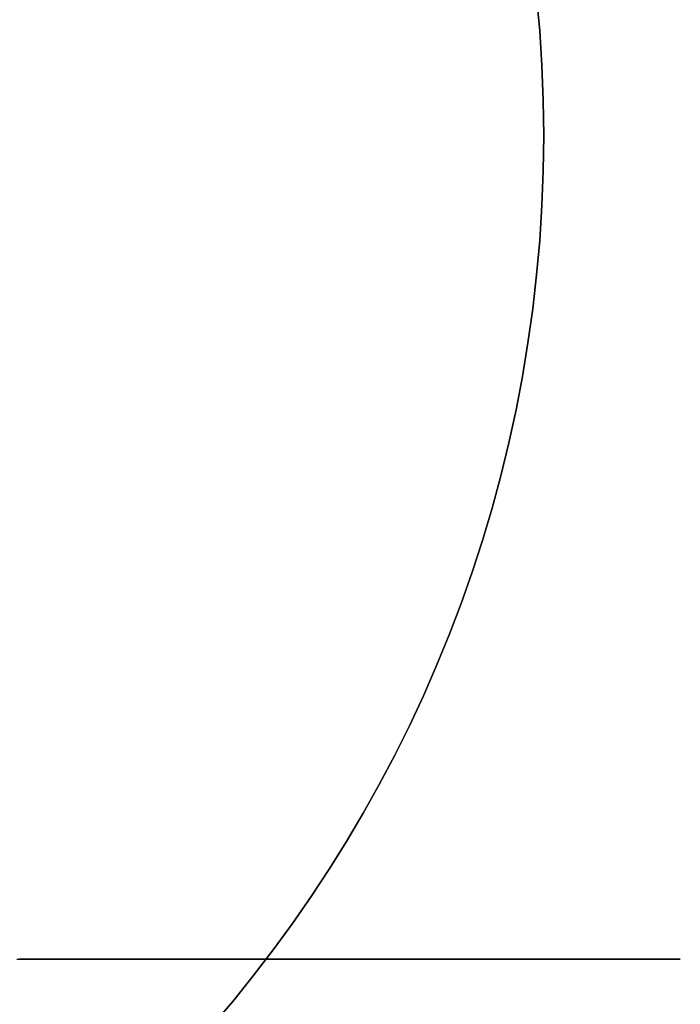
# Model space of a CAD drawing. Extents: x -4.4 to 4.4, y -6.1 to 5.8.
# Tile 17 of 157: x 4.075 to 4.1696, y -4.3195 to -4.1784. Entities that reach past the tile are written whole.
import ezdxf

# ---------------------------------------------------------------- set-up
doc = ezdxf.new("R2010")
doc.units = 0
doc.layers.get('0').update_dxf_attribs({"linetype": 'CONTINUOUS'})

# ---------------------------------------------------------------- blocks, each defined once
blk = doc.blocks.new('*U1')
blk.add_polyline3d([(4.07456, -4.313, 5.0025), (4.07514, -4.313, 5.00285), (4.07571, -4.313, 5.0032), (4.07628, -4.313, 5.00356), (4.07684, -4.313, 5.00391), (4.0774, -4.313, 5.00426), (4.07796, -4.313, 5.00461), (4.07851, -4.313, 5.00496), (4.07906, -4.313, 5.00532), (4.0796, -4.313, 5.00567), (4.08014, -4.313, 5.00602), (4.08067, -4.313, 5.00638), (4.08121, -4.313, 5.00673), (4.08175, -4.313, 5.00709), (4.08229, -4.313, 5.00746), (4.08283, -4.313, 5.00783), (4.08337, -4.313, 5.0082), (4.08392, -4.313, 5.00857), (4.08446, -4.313, 5.00895), (4.085, -4.313, 5.00932), (4.08554, -4.313, 5.00971), (4.08609, -4.313, 5.01009), (4.08663, -4.313, 5.01048), (4.08717, -4.313, 5.01087), (4.08772, -4.313, 5.01126), (4.08826, -4.313, 5.01166), (4.0888, -4.313, 5.01205), (4.08935, -4.313, 5.01246), (4.08989, -4.313, 5.01286), (4.09043, -4.313, 5.01327), (4.09098, -4.313, 5.01368), (4.09152, -4.313, 5.01409), (4.09206, -4.313, 5.0145), (4.0926, -4.313, 5.01492), (4.09315, -4.313, 5.01534), (4.09369, -4.313, 5.01576), (4.09423, -4.313, 5.01618), (4.09477, -4.313, 5.01661), (4.09531, -4.313, 5.01704), (4.09585, -4.313, 5.01747), (4.09639, -4.313, 5.01791), (4.09693, -4.313, 5.01834), (4.09746, -4.313, 5.01878), (4.098, -4.313, 5.01922), (4.09853, -4.313, 5.01967), (4.09907, -4.313, 5.02011), (4.0996, -4.313, 5.02056), (4.10014, -4.313, 5.02101), (4.10067, -4.313, 5.02146), (4.1012, -4.313, 5.02192), (4.10173, -4.313, 5.02237), (4.10225, -4.313, 5.02283), (4.10278, -4.313, 5.02329), (4.10331, -4.313, 5.02376), (4.10383, -4.313, 5.02422), (4.10435, -4.313, 5.02469), (4.10487, -4.313, 5.02516), (4.10539, -4.313, 5.02563), (4.10591, -4.313, 5.02611), (4.10643, -4.313, 5.02658), (4.10694, -4.313, 5.02706), (4.10745, -4.313, 5.02754), (4.10797, -4.313, 5.02802), (4.10847, -4.313, 5.0285), (4.10898, -4.313, 5.02899), (4.10949, -4.313, 5.02947), (4.10999, -4.313, 5.02996), (4.11049, -4.313, 5.03045), (4.11099, -4.313, 5.03094), (4.11149, -4.313, 5.03143), (4.11199, -4.313, 5.03193), (4.11248, -4.313, 5.03243), (4.11297, -4.313, 5.03292), (4.11346, -4.313, 5.03342), (4.11395, -4.313, 5.03392), (4.11443, -4.313, 5.03442), (4.11492, -4.313, 5.03493), (4.1154, -4.313, 5.03543), (4.11588, -4.313, 5.03593), (4.11635, -4.313, 5.03644), (4.11683, -4.313, 5.03695), (4.1173, -4.313, 5.03746), (4.11777, -4.313, 5.03796), (4.11824, -4.313, 5.03847), (4.1187, -4.313, 5.03898), (4.11916, -4.313, 5.0395), (4.11962, -4.313, 5.04001), (4.12008, -4.313, 5.04052), (4.12054, -4.313, 5.04103), (4.12099, -4.313, 5.04155), (4.12144, -4.313, 5.04206), (4.12188, -4.313, 5.04258), (4.12233, -4.313, 5.04309), (4.12277, -4.313, 5.04361), (4.12321, -4.313, 5.04413), (4.12365, -4.313, 5.04464), (4.12408, -4.313, 5.04516), (4.12451, -4.313, 5.04568), (4.12494, -4.313, 5.0462), (4.12537, -4.313, 5.04671), (4.12579, -4.313, 5.04723), (4.12621, -4.313, 5.04775), (4.12663, -4.313, 5.04827), (4.12704, -4.313, 5.04878), (4.12745, -4.313, 5.0493), (4.12786, -4.313, 5.04982), (4.12827, -4.313, 5.05034), (4.12867, -4.313, 5.05085), (4.12907, -4.313, 5.05137), (4.12946, -4.313, 5.05189), (4.12986, -4.313, 5.0524), (4.13025, -4.313, 5.05292), (4.13063, -4.313, 5.05343), (4.13102, -4.313, 5.05395), (4.1314, -4.313, 5.05447), (4.13178, -4.313, 5.05499), (4.13217, -4.313, 5.05552), (4.13255, -4.313, 5.05605), (4.13293, -4.313, 5.05658), (4.13331, -4.313, 5.05712), (4.13369, -4.313, 5.05766), (4.13407, -4.313, 5.0582), (4.13444, -4.313, 5.05875), (4.13482, -4.313, 5.0593), (4.1352, -4.313, 5.05985), (4.13557, -4.313, 5.0604), (4.13595, -4.313, 5.06096), (4.13632, -4.313, 5.06152), (4.13669, -4.313, 5.06209), (4.13706, -4.313, 5.06265), (4.13743, -4.313, 5.06322), (4.1378, -4.313, 5.0638), (4.13817, -4.313, 5.06437), (4.13853, -4.313, 5.06495), (4.1389, -4.313, 5.06553), (4.13926, -4.313, 5.06611), (4.13962, -4.313, 5.06669), (4.13998, -4.313, 5.06728), (4.14034, -4.313, 5.06787), (4.1407, -4.313, 5.06846), (4.14106, -4.313, 5.06905), (4.14142, -4.313, 5.06965), (4.14177, -4.313, 5.07024), (4.14212, -4.313, 5.07084), (4.14247, -4.313, 5.07144), (4.14282, -4.313, 5.07205), (4.14317, -4.313, 5.07265), (4.14352, -4.313, 5.07326), (4.14386, -4.313, 5.07387), (4.1442, -4.313, 5.07448), (4.14455, -4.313, 5.07509), (4.14489, -4.313, 5.0757), (4.14522, -4.313, 5.07632), (4.14556, -4.313, 5.07693), (4.14589, -4.313, 5.07755), (4.14623, -4.313, 5.07817), (4.14656, -4.313, 5.07879), (4.14689, -4.313, 5.07941), (4.14721, -4.313, 5.08003), (4.14754, -4.313, 5.08065), (4.14786, -4.313, 5.08128), (4.14818, -4.313, 5.0819), (4.1485, -4.313, 5.08253), (4.14882, -4.313, 5.08315), (4.14913, -4.313, 5.08378), (4.14944, -4.313, 5.08441), (4.14975, -4.313, 5.08504), (4.15006, -4.313, 5.08567), (4.15037, -4.313, 5.0863), (4.15067, -4.313, 5.08693), (4.15097, -4.313, 5.08756), (4.15127, -4.313, 5.08819), (4.15157, -4.313, 5.08882), (4.15186, -4.313, 5.08945), (4.15215, -4.313, 5.09009), (4.15244, -4.313, 5.09072), (4.15273, -4.313, 5.09135), (4.15301, -4.313, 5.09198), (4.15329, -4.313, 5.09262), (4.15357, -4.313, 5.09325), (4.15385, -4.313, 5.09388), (4.15412, -4.313, 5.09451), (4.1544, -4.313, 5.09515), (4.15466, -4.313, 5.09578), (4.15493, -4.313, 5.09641), (4.15519, -4.313, 5.09704), (4.15545, -4.313, 5.09767), (4.15571, -4.313, 5.0983), (4.15597, -4.313, 5.09893), (4.15622, -4.313, 5.09956), (4.15647, -4.313, 5.10019), (4.15672, -4.313, 5.10081), (4.15696, -4.313, 5.10144), (4.1572, -4.313, 5.10207), (4.15744, -4.313, 5.10269), (4.15767, -4.313, 5.10332), (4.1579, -4.313, 5.10394), (4.15813, -4.313, 5.10456), (4.15836, -4.313, 5.10518), (4.15858, -4.313, 5.1058), (4.1588, -4.313, 5.10642), (4.15901, -4.313, 5.10704), (4.15922, -4.313, 5.10765), (4.15943, -4.313, 5.10827), (4.15964, -4.313, 5.10888), (4.15984, -4.313, 5.10949), (4.16004, -4.313, 5.1101), (4.16024, -4.313, 5.11072), (4.16044, -4.313, 5.11134), (4.16063, -4.313, 5.11196), (4.16082, -4.313, 5.11258), (4.16101, -4.313, 5.11321), (4.1612, -4.313, 5.11384), (4.16139, -4.313, 5.11447), (4.16158, -4.313, 5.11511), (4.16176, -4.313, 5.11575), (4.16194, -4.313, 5.11639), (4.16212, -4.313, 5.11703), (4.1623, -4.313, 5.11768), (4.16248, -4.313, 5.11833), (4.16265, -4.313, 5.11898), (4.16282, -4.313, 5.11964), (4.16299, -4.313, 5.12029), (4.16316, -4.313, 5.12095), (4.16333, -4.313, 5.12161), (4.16349, -4.313, 5.12227), (4.16366, -4.313, 5.12294), (4.16382, -4.313, 5.12361), (4.16398, -4.313, 5.12427), (4.16413, -4.313, 5.12494), (4.16429, -4.313, 5.12562), (4.16444, -4.313, 5.12629), (4.16459, -4.313, 5.12697), (4.16474, -4.313, 5.12764), (4.16489, -4.313, 5.12832), (4.16503, -4.313, 5.129), (4.16517, -4.313, 5.12968), (4.16532, -4.313, 5.13037), (4.16545, -4.313, 5.13105), (4.16559, -4.313, 5.13174), (4.16572, -4.313, 5.13242), (4.16586, -4.313, 5.13311), (4.16599, -4.313, 5.1338), (4.16611, -4.313, 5.13449), (4.16624, -4.313, 5.13518), (4.16636, -4.313, 5.13587), (4.16649, -4.313, 5.13656), (4.1666, -4.313, 5.13725), (4.16672, -4.313, 5.13794), (4.16684, -4.313, 5.13864), (4.16695, -4.313, 5.13933), (4.16706, -4.313, 5.14002), (4.16717, -4.313, 5.14072), (4.16727, -4.313, 5.14141), (4.16738, -4.313, 5.14211), (4.16748, -4.313, 5.1428), (4.16758, -4.313, 5.1435), (4.16768, -4.313, 5.14419), (4.16777, -4.313, 5.14489), (4.16786, -4.313, 5.14558), (4.16795, -4.313, 5.14628), (4.16804, -4.313, 5.14697), (4.16813, -4.313, 5.14766), (4.16821, -4.313, 5.14836), (4.16829, -4.313, 5.14905), (4.16837, -4.313, 5.14974), (4.16844, -4.313, 5.15043), (4.16852, -4.313, 5.15112), (4.16859, -4.313, 5.15181), (4.16866, -4.313, 5.1525), (4.16872, -4.313, 5.15319), (4.16879, -4.313, 5.15388), (4.16885, -4.313, 5.15457), (4.16891, -4.313, 5.15525), (4.16896, -4.313, 5.15594), (4.16902, -4.313, 5.15662), (4.16907, -4.313, 5.1573), (4.16912, -4.313, 5.15798), (4.16916, -4.313, 5.15866), (4.16921, -4.313, 5.15934), (4.16925, -4.313, 5.16001), (4.16929, -4.313, 5.16069), (4.16932, -4.313, 5.16136), (4.16936, -4.313, 5.16203), (4.16939, -4.313, 5.1627), (4.16942, -4.313, 5.16337), (4.16944, -4.313, 5.16403), (4.16947, -4.313, 5.16469), (4.16949, -4.313, 5.16536), (4.16951, -4.313, 5.16601), (4.16952, -4.313, 5.16667), (4.16953, -4.313, 5.16733), (4.16954, -4.313, 5.16798), (4.16955, -4.313, 5.16863), (4.16956, -4.313, 5.16927), (4.16956, -4.313, 5.16992), (4.16956, -4.313, 5.17056), (4.16955, -4.313, 5.17121), (4.16955, -4.313, 5.17186), (4.16954, -4.313, 5.17251), (4.16953, -4.313, 5.17316), (4.16951, -4.313, 5.17381), (4.1695, -4.313, 5.17447), (4.16948, -4.313, 5.17513), (4.16946, -4.313, 5.17579), (4.16943, -4.313, 5.17646), (4.16941, -4.313, 5.17712), (4.16938, -4.313, 5.17779), (4.16934, -4.313, 5.17846), (4.16931, -4.313, 5.17913), (4.16927, -4.313, 5.17981), (4.16923, -4.313, 5.18048), (4.16919, -4.313, 5.18116), (4.16914, -4.313, 5.18184), (4.1691, -4.313, 5.18251), (4.16905, -4.313, 5.1832), (4.16899, -4.313, 5.18388), (4.16894, -4.313, 5.18456), (4.16888, -4.313, 5.18525), (4.16882, -4.313, 5.18593), (4.16876, -4.313, 5.18662), (4.16869, -4.313, 5.18731), (4.16863, -4.313, 5.188), (4.16856, -4.313, 5.18868), (4.16849, -4.313, 5.18938), (4.16841, -4.313, 5.19007), (4.16833, -4.313, 5.19076), (4.16825, -4.313, 5.19145), (4.16817, -4.313, 5.19214), (4.16809, -4.313, 5.19284), (4.168, -4.313, 5.19353), (4.16791, -4.313, 5.19423), (4.16782, -4.313, 5.19492), (4.16773, -4.313, 5.19561), (4.16763, -4.313, 5.19631), (4.16754, -4.313, 5.197), (4.16744, -4.313, 5.1977), (4.16733, -4.313, 5.19839), (4.16723, -4.313, 5.19909), (4.16712, -4.313, 5.19978), (4.16701, -4.313, 5.20048), (4.1669, -4.313, 5.20117), (4.16679, -4.313, 5.20186), (4.16667, -4.313, 5.20256), (4.16655, -4.313, 5.20325), (4.16643, -4.313, 5.20394), (4.16631, -4.313, 5.20463), (4.16619, -4.313, 5.20532), (4.16606, -4.313, 5.20601), (4.16593, -4.313, 5.2067), (4.1658, -4.313, 5.20739), (4.16567, -4.313, 5.20808), (4.16553, -4.313, 5.20876), (4.1654, -4.313, 5.20945), (4.16526, -4.313, 5.21013), (4.16511, -4.313, 5.21081), (4.16497, -4.313, 5.21149), (4.16483, -4.313, 5.21217), (4.16468, -4.313, 5.21285), (4.16453, -4.313, 5.21353), (4.16438, -4.313, 5.2142), (4.16422, -4.313, 5.21488), (4.16407, -4.313, 5.21555), (4.16391, -4.313, 5.21622), (4.16375, -4.313, 5.21688), (4.16359, -4.313, 5.21755), (4.16342, -4.313, 5.21821), (4.16326, -4.313, 5.21888), (4.16309, -4.313, 5.21954), (4.16292, -4.313, 5.22019), (4.16275, -4.313, 5.22085), (4.16258, -4.313, 5.2215), (4.1624, -4.313, 5.22215), (4.16222, -4.313, 5.2228), (4.16205, -4.313, 5.22345), (4.16187, -4.313, 5.22409), (4.16168, -4.313, 5.22473), (4.1615, -4.313, 5.22537), (4.16131, -4.313, 5.226), (4.16112, -4.313, 5.22663), (4.16093, -4.313, 5.22726), (4.16074, -4.313, 5.22789), (4.16055, -4.313, 5.22851), (4.16035, -4.313, 5.22913), (4.16016, -4.313, 5.22975), (4.15996, -4.313, 5.23036), (4.15976, -4.313, 5.23097), (4.15955, -4.313, 5.23159), (4.15935, -4.313, 5.2322), (4.15913, -4.313, 5.23282), (4.15892, -4.313, 5.23343), (4.1587, -4.313, 5.23405), (4.15848, -4.313, 5.23467), (4.15826, -4.313, 5.23529), (4.15803, -4.313, 5.23591), (4.1578, -4.313, 5.23653), (4.15757, -4.313, 5.23716), (4.15734, -4.313, 5.23778), (4.1571, -4.313, 5.23841), (4.15686, -4.313, 5.23903), (4.15661, -4.313, 5.23966), (4.15636, -4.313, 5.24029), (4.15611, -4.313, 5.24091), (4.15586, -4.313, 5.24154), (4.1556, -4.313, 5.24217), (4.15534, -4.313, 5.2428), (4.15508, -4.313, 5.24343), (4.15482, -4.313, 5.24407), (4.15455, -4.313, 5.2447), (4.15428, -4.313, 5.24533), (4.15401, -4.313, 5.24596), (4.15373, -4.313, 5.24659), (4.15345, -4.313, 5.24723), (4.15317, -4.313, 5.24786), (4.15289, -4.313, 5.24849), (4.15261, -4.313, 5.24912), (4.15232, -4.313, 5.24976), (4.15203, -4.313, 5.25039), (4.15174, -4.313, 5.25102), (4.15144, -4.313, 5.25165), (4.15114, -4.313, 5.25228), (4.15084, -4.313, 5.25292), (4.15054, -4.313, 5.25355), (4.15024, -4.313, 5.25418), (4.14993, -4.313, 5.25481), (4.14962, -4.313, 5.25544), (4.14931, -4.313, 5.25606), (4.149, -4.313, 5.25669), (4.14868, -4.313, 5.25732), (4.14836, -4.313, 5.25795), (4.14804, -4.313, 5.25857), (4.14772, -4.313, 5.2592), (4.1474, -4.313, 5.25982), (4.14707, -4.313, 5.26044), (4.14675, -4.313, 5.26106), (4.14642, -4.313, 5.26168), (4.14608, -4.313, 5.2623), (4.14575, -4.313, 5.26292), (4.14542, -4.313, 5.26354), (4.14508, -4.313, 5.26415), (4.14474, -4.313, 5.26477), (4.1444, -4.313, 5.26538), (4.14406, -4.313, 5.26599), (4.14371, -4.313, 5.2666), (4.14337, -4.313, 5.26721), (4.14302, -4.313, 5.26781), (4.14267, -4.313, 5.26841), (4.14232, -4.313, 5.26902), (4.14197, -4.313, 5.26962), (4.14162, -4.313, 5.27022), (4.14126, -4.313, 5.27081), (4.14091, -4.313, 5.27141), (4.14055, -4.313, 5.272), (4.14019, -4.313, 5.27259), (4.13983, -4.313, 5.27318), (4.13947, -4.313, 5.27376), (4.13911, -4.313, 5.27435), (4.13874, -4.313, 5.27493), (4.13838, -4.313, 5.2755), (4.13801, -4.313, 5.27608), (4.13764, -4.313, 5.27665), (4.13727, -4.313, 5.27723), (4.1369, -4.313, 5.27779), (4.13653, -4.313, 5.27836), (4.13616, -4.313, 5.27892), (4.13579, -4.313, 5.27948), (4.13541, -4.313, 5.28004), (4.13504, -4.313, 5.28059), (4.13466, -4.313, 5.28114), (4.13428, -4.313, 5.28169), (4.13391, -4.313, 5.28224), (4.13353, -4.313, 5.28278), (4.13315, -4.313, 5.28332), (4.13277, -4.313, 5.28385), (4.13239, -4.313, 5.28438), (4.132, -4.313, 5.28491), (4.13162, -4.313, 5.28544), (4.13124, -4.313, 5.28596), (4.13085, -4.313, 5.28648), (4.13047, -4.313, 5.28699), (4.13008, -4.313, 5.28751), (4.12969, -4.313, 5.28802), (4.12929, -4.313, 5.28854), (4.1289, -4.313, 5.28906), (4.1285, -4.313, 5.28957), (4.12809, -4.313, 5.29009), (4.12769, -4.313, 5.29061), (4.12728, -4.313, 5.29112), (4.12686, -4.313, 5.29164), (4.12645, -4.313, 5.29216), (4.12603, -4.313, 5.29268), (4.12561, -4.313, 5.29319), (4.12519, -4.313, 5.29371), (4.12476, -4.313, 5.29423), (4.12433, -4.313, 5.29475), (4.1239, -4.313, 5.29526), (4.12346, -4.313, 5.29578), (4.12302, -4.313, 5.2963), (4.12258, -4.313, 5.29681), (4.12214, -4.313, 5.29733), (4.12169, -4.313, 5.29785), (4.12125, -4.313, 5.29836), (4.1208, -4.313, 5.29888), (4.12034, -4.313, 5.29939), (4.11989, -4.313, 5.2999), (4.11943, -4.313, 5.30042), (4.11897, -4.313, 5.30093), (4.1185, -4.313, 5.30144), (4.11804, -4.313, 5.30195), (4.11757, -4.313, 5.30246), (4.1171, -4.313, 5.30297), (4.11663, -4.313, 5.30347), (4.11615, -4.313, 5.30398), (4.11567, -4.313, 5.30449), (4.11519, -4.313, 5.30499), (4.11471, -4.313, 5.30549), (4.11423, -4.313, 5.306), (4.11374, -4.313, 5.3065), (4.11325, -4.313, 5.307), (4.11276, -4.313, 5.3075), (4.11227, -4.313, 5.30799), (4.11177, -4.313, 5.30849), (4.11128, -4.313, 5.30898), (4.11078, -4.313, 5.30947), (4.11028, -4.313, 5.30996), (4.10978, -4.313, 5.31045), (4.10927, -4.313, 5.31094), (4.10877, -4.313, 5.31143), (4.10826, -4.313, 5.31191), (4.10775, -4.313, 5.31239), (4.10724, -4.313, 5.31287), (4.10672, -4.313, 5.31335), (4.10621, -4.313, 5.31383), (4.10569, -4.313, 5.3143), (4.10517, -4.313, 5.31478), (4.10465, -4.313, 5.31525), (4.10413, -4.313, 5.31571), (4.10361, -4.313, 5.31618), (4.10308, -4.313, 5.31665), (4.10256, -4.313, 5.31711), (4.10203, -4.313, 5.31757), (4.1015, -4.313, 5.31803), (4.10097, -4.313, 5.31848), (4.10044, -4.313, 5.31894), (4.09991, -4.313, 5.31939), (4.09938, -4.313, 5.31984), (4.09884, -4.313, 5.32028), (4.09831, -4.313, 5.32073), (4.09777, -4.313, 5.32117), (4.09723, -4.313, 5.32161), (4.0967, -4.313, 5.32205), (4.09616, -4.313, 5.32248), (4.09562, -4.313, 5.32292), (4.09508, -4.313, 5.32335), (4.09454, -4.313, 5.32378), (4.094, -4.313, 5.3242), (4.09346, -4.313, 5.32463), (4.09292, -4.313, 5.32505), (4.09237, -4.313, 5.32547), (4.09183, -4.313, 5.32588), (4.09129, -4.313, 5.32629), (4.09074, -4.313, 5.3267), (4.0902, -4.313, 5.32711), (4.08966, -4.313, 5.32752), (4.08911, -4.313, 5.32792), (4.08857, -4.313, 5.32832), (4.08803, -4.313, 5.32872), (4.08748, -4.313, 5.32911), (4.08694, -4.313, 5.3295), (4.0864, -4.313, 5.32989), (4.08585, -4.313, 5.33028), (4.08531, -4.313, 5.33066), (4.08477, -4.313, 5.33104), (4.08423, -4.313, 5.33142), (4.08368, -4.313, 5.3318), (4.08314, -4.313, 5.33217), (4.0826, -4.313, 5.33254), (4.08206, -4.313, 5.3329), (4.08152, -4.313, 5.33326), (4.08098, -4.313, 5.33362), (4.08044, -4.313, 5.33398), (4.07991, -4.313, 5.33434), (4.07937, -4.313, 5.33469), (4.07882, -4.313, 5.33504), (4.07827, -4.313, 5.33539), (4.07772, -4.313, 5.33574), (4.07716, -4.313, 5.3361), (4.0766, -4.313, 5.33645), (4.07604, -4.313, 5.3368), (4.07547, -4.313, 5.33715), (4.07489, -4.313, 5.3375)])
blk.add_polyline3d([(4.07456, -4.313, 5.0025), (4.07514, -4.313, 5.00285), (4.07571, -4.313, 5.0032), (4.07628, -4.313, 5.00356), (4.07684, -4.313, 5.00391), (4.0774, -4.313, 5.00426), (4.07796, -4.313, 5.00461), (4.07851, -4.313, 5.00496), (4.07906, -4.313, 5.00532), (4.0796, -4.313, 5.00567), (4.08014, -4.313, 5.00602), (4.08067, -4.313, 5.00638), (4.08121, -4.313, 5.00673), (4.08175, -4.313, 5.00709), (4.08229, -4.313, 5.00746), (4.08283, -4.313, 5.00783), (4.08337, -4.313, 5.0082), (4.08392, -4.313, 5.00857), (4.08446, -4.313, 5.00895), (4.085, -4.313, 5.00932), (4.08554, -4.313, 5.00971), (4.08609, -4.313, 5.01009), (4.08663, -4.313, 5.01048), (4.08717, -4.313, 5.01087), (4.08772, -4.313, 5.01126), (4.08826, -4.313, 5.01166), (4.0888, -4.313, 5.01205), (4.08935, -4.313, 5.01246), (4.08989, -4.313, 5.01286), (4.09043, -4.313, 5.01327), (4.09098, -4.313, 5.01368), (4.09152, -4.313, 5.01409), (4.09206, -4.313, 5.0145), (4.0926, -4.313, 5.01492), (4.09315, -4.313, 5.01534), (4.09369, -4.313, 5.01576), (4.09423, -4.313, 5.01618), (4.09477, -4.313, 5.01661), (4.09531, -4.313, 5.01704), (4.09585, -4.313, 5.01747), (4.09639, -4.313, 5.01791), (4.09693, -4.313, 5.01834), (4.09746, -4.313, 5.01878), (4.098, -4.313, 5.01922), (4.09853, -4.313, 5.01967), (4.09907, -4.313, 5.02011), (4.0996, -4.313, 5.02056), (4.10014, -4.313, 5.02101), (4.10067, -4.313, 5.02146), (4.1012, -4.313, 5.02192), (4.10173, -4.313, 5.02237), (4.10225, -4.313, 5.02283), (4.10278, -4.313, 5.02329), (4.10331, -4.313, 5.02376), (4.10383, -4.313, 5.02422), (4.10435, -4.313, 5.02469), (4.10487, -4.313, 5.02516), (4.10539, -4.313, 5.02563), (4.10591, -4.313, 5.02611), (4.10643, -4.313, 5.02658), (4.10694, -4.313, 5.02706), (4.10745, -4.313, 5.02754), (4.10797, -4.313, 5.02802), (4.10847, -4.313, 5.0285), (4.10898, -4.313, 5.02899), (4.10949, -4.313, 5.02947), (4.10999, -4.313, 5.02996), (4.11049, -4.313, 5.03045), (4.11099, -4.313, 5.03094), (4.11149, -4.313, 5.03143), (4.11199, -4.313, 5.03193), (4.11248, -4.313, 5.03243), (4.11297, -4.313, 5.03292), (4.11346, -4.313, 5.03342), (4.11395, -4.313, 5.03392), (4.11443, -4.313, 5.03442), (4.11492, -4.313, 5.03493), (4.1154, -4.313, 5.03543), (4.11588, -4.313, 5.03593), (4.11635, -4.313, 5.03644), (4.11683, -4.313, 5.03695), (4.1173, -4.313, 5.03746), (4.11777, -4.313, 5.03796), (4.11824, -4.313, 5.03847), (4.1187, -4.313, 5.03898), (4.11916, -4.313, 5.0395), (4.11962, -4.313, 5.04001), (4.12008, -4.313, 5.04052), (4.12054, -4.313, 5.04103), (4.12099, -4.313, 5.04155), (4.12144, -4.313, 5.04206), (4.12188, -4.313, 5.04258), (4.12233, -4.313, 5.04309), (4.12277, -4.313, 5.04361), (4.12321, -4.313, 5.04413), (4.12365, -4.313, 5.04464), (4.12408, -4.313, 5.04516), (4.12451, -4.313, 5.04568), (4.12494, -4.313, 5.0462), (4.12537, -4.313, 5.04671), (4.12579, -4.313, 5.04723), (4.12621, -4.313, 5.04775), (4.12663, -4.313, 5.04827), (4.12704, -4.313, 5.04878), (4.12745, -4.313, 5.0493), (4.12786, -4.313, 5.04982), (4.12827, -4.313, 5.05034), (4.12867, -4.313, 5.05085), (4.12907, -4.313, 5.05137), (4.12946, -4.313, 5.05189), (4.12986, -4.313, 5.0524), (4.13025, -4.313, 5.05292), (4.13063, -4.313, 5.05343), (4.13102, -4.313, 5.05395), (4.1314, -4.313, 5.05447), (4.13178, -4.313, 5.05499), (4.13217, -4.313, 5.05552), (4.13255, -4.313, 5.05605), (4.13293, -4.313, 5.05658), (4.13331, -4.313, 5.05712), (4.13369, -4.313, 5.05766), (4.13407, -4.313, 5.0582), (4.13444, -4.313, 5.05875), (4.13482, -4.313, 5.0593), (4.1352, -4.313, 5.05985), (4.13557, -4.313, 5.0604), (4.13595, -4.313, 5.06096), (4.13632, -4.313, 5.06152), (4.13669, -4.313, 5.06209), (4.13706, -4.313, 5.06265), (4.13743, -4.313, 5.06322), (4.1378, -4.313, 5.0638), (4.13817, -4.313, 5.06437), (4.13853, -4.313, 5.06495), (4.1389, -4.313, 5.06553), (4.13926, -4.313, 5.06611), (4.13962, -4.313, 5.06669), (4.13998, -4.313, 5.06728), (4.14034, -4.313, 5.06787), (4.1407, -4.313, 5.06846), (4.14106, -4.313, 5.06905), (4.14142, -4.313, 5.06965), (4.14177, -4.313, 5.07024), (4.14212, -4.313, 5.07084), (4.14247, -4.313, 5.07144), (4.14282, -4.313, 5.07205), (4.14317, -4.313, 5.07265), (4.14352, -4.313, 5.07326), (4.14386, -4.313, 5.07387), (4.1442, -4.313, 5.07448), (4.14455, -4.313, 5.07509), (4.14489, -4.313, 5.0757), (4.14522, -4.313, 5.07632), (4.14556, -4.313, 5.07693), (4.14589, -4.313, 5.07755), (4.14623, -4.313, 5.07817), (4.14656, -4.313, 5.07879), (4.14689, -4.313, 5.07941), (4.14721, -4.313, 5.08003), (4.14754, -4.313, 5.08065), (4.14786, -4.313, 5.08128), (4.14818, -4.313, 5.0819), (4.1485, -4.313, 5.08253), (4.14882, -4.313, 5.08315), (4.14913, -4.313, 5.08378), (4.14944, -4.313, 5.08441), (4.14975, -4.313, 5.08504), (4.15006, -4.313, 5.08567), (4.15037, -4.313, 5.0863), (4.15067, -4.313, 5.08693), (4.15097, -4.313, 5.08756), (4.15127, -4.313, 5.08819), (4.15157, -4.313, 5.08882), (4.15186, -4.313, 5.08945), (4.15215, -4.313, 5.09009), (4.15244, -4.313, 5.09072), (4.15273, -4.313, 5.09135), (4.15301, -4.313, 5.09198), (4.15329, -4.313, 5.09262), (4.15357, -4.313, 5.09325), (4.15385, -4.313, 5.09388), (4.15412, -4.313, 5.09451), (4.1544, -4.313, 5.09515), (4.15466, -4.313, 5.09578), (4.15493, -4.313, 5.09641), (4.15519, -4.313, 5.09704), (4.15545, -4.313, 5.09767), (4.15571, -4.313, 5.0983), (4.15597, -4.313, 5.09893), (4.15622, -4.313, 5.09956), (4.15647, -4.313, 5.10019), (4.15672, -4.313, 5.10081), (4.15696, -4.313, 5.10144), (4.1572, -4.313, 5.10207), (4.15744, -4.313, 5.10269), (4.15767, -4.313, 5.10332), (4.1579, -4.313, 5.10394), (4.15813, -4.313, 5.10456), (4.15836, -4.313, 5.10518), (4.15858, -4.313, 5.1058), (4.1588, -4.313, 5.10642), (4.15901, -4.313, 5.10704), (4.15922, -4.313, 5.10765), (4.15943, -4.313, 5.10827), (4.15964, -4.313, 5.10888), (4.15984, -4.313, 5.10949), (4.16004, -4.313, 5.1101), (4.16024, -4.313, 5.11072), (4.16044, -4.313, 5.11134), (4.16063, -4.313, 5.11196), (4.16082, -4.313, 5.11258), (4.16101, -4.313, 5.11321), (4.1612, -4.313, 5.11384), (4.16139, -4.313, 5.11447), (4.16158, -4.313, 5.11511), (4.16176, -4.313, 5.11575), (4.16194, -4.313, 5.11639), (4.16212, -4.313, 5.11703), (4.1623, -4.313, 5.11768), (4.16248, -4.313, 5.11833), (4.16265, -4.313, 5.11898), (4.16282, -4.313, 5.11964), (4.16299, -4.313, 5.12029), (4.16316, -4.313, 5.12095), (4.16333, -4.313, 5.12161), (4.16349, -4.313, 5.12227), (4.16366, -4.313, 5.12294), (4.16382, -4.313, 5.12361), (4.16398, -4.313, 5.12427), (4.16413, -4.313, 5.12494), (4.16429, -4.313, 5.12562), (4.16444, -4.313, 5.12629), (4.16459, -4.313, 5.12697), (4.16474, -4.313, 5.12764), (4.16489, -4.313, 5.12832), (4.16503, -4.313, 5.129), (4.16517, -4.313, 5.12968), (4.16532, -4.313, 5.13037), (4.16545, -4.313, 5.13105), (4.16559, -4.313, 5.13174), (4.16572, -4.313, 5.13242), (4.16586, -4.313, 5.13311), (4.16599, -4.313, 5.1338), (4.16611, -4.313, 5.13449), (4.16624, -4.313, 5.13518), (4.16636, -4.313, 5.13587), (4.16649, -4.313, 5.13656), (4.1666, -4.313, 5.13725), (4.16672, -4.313, 5.13794), (4.16684, -4.313, 5.13864), (4.16695, -4.313, 5.13933), (4.16706, -4.313, 5.14002), (4.16717, -4.313, 5.14072), (4.16727, -4.313, 5.14141), (4.16738, -4.313, 5.14211), (4.16748, -4.313, 5.1428), (4.16758, -4.313, 5.1435), (4.16768, -4.313, 5.14419), (4.16777, -4.313, 5.14489), (4.16786, -4.313, 5.14558), (4.16795, -4.313, 5.14628), (4.16804, -4.313, 5.14697), (4.16813, -4.313, 5.14766), (4.16821, -4.313, 5.14836), (4.16829, -4.313, 5.14905), (4.16837, -4.313, 5.14974), (4.16844, -4.313, 5.15043), (4.16852, -4.313, 5.15112), (4.16859, -4.313, 5.15181), (4.16866, -4.313, 5.1525), (4.16872, -4.313, 5.15319), (4.16879, -4.313, 5.15388), (4.16885, -4.313, 5.15457), (4.16891, -4.313, 5.15525), (4.16896, -4.313, 5.15594), (4.16902, -4.313, 5.15662), (4.16907, -4.313, 5.1573), (4.16912, -4.313, 5.15798), (4.16916, -4.313, 5.15866), (4.16921, -4.313, 5.15934), (4.16925, -4.313, 5.16001), (4.16929, -4.313, 5.16069), (4.16932, -4.313, 5.16136), (4.16936, -4.313, 5.16203), (4.16939, -4.313, 5.1627), (4.16942, -4.313, 5.16337), (4.16944, -4.313, 5.16403), (4.16947, -4.313, 5.16469), (4.16949, -4.313, 5.16536), (4.16951, -4.313, 5.16601), (4.16952, -4.313, 5.16667), (4.16953, -4.313, 5.16733), (4.16954, -4.313, 5.16798), (4.16955, -4.313, 5.16863), (4.16956, -4.313, 5.16927), (4.16956, -4.313, 5.16992), (4.16956, -4.313, 5.17056), (4.16955, -4.313, 5.17121), (4.16955, -4.313, 5.17186), (4.16954, -4.313, 5.17251), (4.16953, -4.313, 5.17316), (4.16951, -4.313, 5.17381), (4.1695, -4.313, 5.17447), (4.16948, -4.313, 5.17513), (4.16946, -4.313, 5.17579), (4.16943, -4.313, 5.17646), (4.16941, -4.313, 5.17712), (4.16938, -4.313, 5.17779), (4.16934, -4.313, 5.17846), (4.16931, -4.313, 5.17913), (4.16927, -4.313, 5.17981), (4.16923, -4.313, 5.18048), (4.16919, -4.313, 5.18116), (4.16914, -4.313, 5.18184), (4.1691, -4.313, 5.18251), (4.16905, -4.313, 5.1832), (4.16899, -4.313, 5.18388), (4.16894, -4.313, 5.18456), (4.16888, -4.313, 5.18525), (4.16882, -4.313, 5.18593), (4.16876, -4.313, 5.18662), (4.16869, -4.313, 5.18731), (4.16863, -4.313, 5.188), (4.16856, -4.313, 5.18868), (4.16849, -4.313, 5.18938), (4.16841, -4.313, 5.19007), (4.16833, -4.313, 5.19076), (4.16825, -4.313, 5.19145), (4.16817, -4.313, 5.19214), (4.16809, -4.313, 5.19284), (4.168, -4.313, 5.19353), (4.16791, -4.313, 5.19423), (4.16782, -4.313, 5.19492), (4.16773, -4.313, 5.19561), (4.16763, -4.313, 5.19631), (4.16754, -4.313, 5.197), (4.16744, -4.313, 5.1977), (4.16733, -4.313, 5.19839), (4.16723, -4.313, 5.19909), (4.16712, -4.313, 5.19978), (4.16701, -4.313, 5.20048), (4.1669, -4.313, 5.20117), (4.16679, -4.313, 5.20186), (4.16667, -4.313, 5.20256), (4.16655, -4.313, 5.20325), (4.16643, -4.313, 5.20394), (4.16631, -4.313, 5.20463), (4.16619, -4.313, 5.20532), (4.16606, -4.313, 5.20601), (4.16593, -4.313, 5.2067), (4.1658, -4.313, 5.20739), (4.16567, -4.313, 5.20808), (4.16553, -4.313, 5.20876), (4.1654, -4.313, 5.20945), (4.16526, -4.313, 5.21013), (4.16511, -4.313, 5.21081), (4.16497, -4.313, 5.21149), (4.16483, -4.313, 5.21217), (4.16468, -4.313, 5.21285), (4.16453, -4.313, 5.21353), (4.16438, -4.313, 5.2142), (4.16422, -4.313, 5.21488), (4.16407, -4.313, 5.21555), (4.16391, -4.313, 5.21622), (4.16375, -4.313, 5.21688), (4.16359, -4.313, 5.21755), (4.16342, -4.313, 5.21821), (4.16326, -4.313, 5.21888), (4.16309, -4.313, 5.21954), (4.16292, -4.313, 5.22019), (4.16275, -4.313, 5.22085), (4.16258, -4.313, 5.2215), (4.1624, -4.313, 5.22215), (4.16222, -4.313, 5.2228), (4.16205, -4.313, 5.22345), (4.16187, -4.313, 5.22409), (4.16168, -4.313, 5.22473), (4.1615, -4.313, 5.22537), (4.16131, -4.313, 5.226), (4.16112, -4.313, 5.22663), (4.16093, -4.313, 5.22726), (4.16074, -4.313, 5.22789), (4.16055, -4.313, 5.22851), (4.16035, -4.313, 5.22913), (4.16016, -4.313, 5.22975), (4.15996, -4.313, 5.23036), (4.15976, -4.313, 5.23097), (4.15955, -4.313, 5.23159), (4.15935, -4.313, 5.2322), (4.15913, -4.313, 5.23282), (4.15892, -4.313, 5.23343), (4.1587, -4.313, 5.23405), (4.15848, -4.313, 5.23467), (4.15826, -4.313, 5.23529), (4.15803, -4.313, 5.23591), (4.1578, -4.313, 5.23653), (4.15757, -4.313, 5.23716), (4.15734, -4.313, 5.23778), (4.1571, -4.313, 5.23841), (4.15686, -4.313, 5.23903), (4.15661, -4.313, 5.23966), (4.15636, -4.313, 5.24029), (4.15611, -4.313, 5.24091), (4.15586, -4.313, 5.24154), (4.1556, -4.313, 5.24217), (4.15534, -4.313, 5.2428), (4.15508, -4.313, 5.24343), (4.15482, -4.313, 5.24407), (4.15455, -4.313, 5.2447), (4.15428, -4.313, 5.24533), (4.15401, -4.313, 5.24596), (4.15373, -4.313, 5.24659), (4.15345, -4.313, 5.24723), (4.15317, -4.313, 5.24786), (4.15289, -4.313, 5.24849), (4.15261, -4.313, 5.24912), (4.15232, -4.313, 5.24976), (4.15203, -4.313, 5.25039), (4.15174, -4.313, 5.25102), (4.15144, -4.313, 5.25165), (4.15114, -4.313, 5.25228), (4.15084, -4.313, 5.25292), (4.15054, -4.313, 5.25355), (4.15024, -4.313, 5.25418), (4.14993, -4.313, 5.25481), (4.14962, -4.313, 5.25544), (4.14931, -4.313, 5.25606), (4.149, -4.313, 5.25669), (4.14868, -4.313, 5.25732), (4.14836, -4.313, 5.25795), (4.14804, -4.313, 5.25857), (4.14772, -4.313, 5.2592), (4.1474, -4.313, 5.25982), (4.14707, -4.313, 5.26044), (4.14675, -4.313, 5.26106), (4.14642, -4.313, 5.26168), (4.14608, -4.313, 5.2623), (4.14575, -4.313, 5.26292), (4.14542, -4.313, 5.26354), (4.14508, -4.313, 5.26415), (4.14474, -4.313, 5.26477), (4.1444, -4.313, 5.26538), (4.14406, -4.313, 5.26599), (4.14371, -4.313, 5.2666), (4.14337, -4.313, 5.26721), (4.14302, -4.313, 5.26781), (4.14267, -4.313, 5.26841), (4.14232, -4.313, 5.26902), (4.14197, -4.313, 5.26962), (4.14162, -4.313, 5.27022), (4.14126, -4.313, 5.27081), (4.14091, -4.313, 5.27141), (4.14055, -4.313, 5.272), (4.14019, -4.313, 5.27259), (4.13983, -4.313, 5.27318), (4.13947, -4.313, 5.27376), (4.13911, -4.313, 5.27435), (4.13874, -4.313, 5.27493), (4.13838, -4.313, 5.2755), (4.13801, -4.313, 5.27608), (4.13764, -4.313, 5.27665), (4.13727, -4.313, 5.27723), (4.1369, -4.313, 5.27779), (4.13653, -4.313, 5.27836), (4.13616, -4.313, 5.27892), (4.13579, -4.313, 5.27948), (4.13541, -4.313, 5.28004), (4.13504, -4.313, 5.28059), (4.13466, -4.313, 5.28114), (4.13428, -4.313, 5.28169), (4.13391, -4.313, 5.28224), (4.13353, -4.313, 5.28278), (4.13315, -4.313, 5.28332), (4.13277, -4.313, 5.28385), (4.13239, -4.313, 5.28438), (4.132, -4.313, 5.28491), (4.13162, -4.313, 5.28544), (4.13124, -4.313, 5.28596), (4.13085, -4.313, 5.28648), (4.13047, -4.313, 5.28699), (4.13008, -4.313, 5.28751), (4.12969, -4.313, 5.28802), (4.12929, -4.313, 5.28854), (4.1289, -4.313, 5.28906), (4.1285, -4.313, 5.28957), (4.12809, -4.313, 5.29009), (4.12769, -4.313, 5.29061), (4.12728, -4.313, 5.29112), (4.12686, -4.313, 5.29164), (4.12645, -4.313, 5.29216), (4.12603, -4.313, 5.29268), (4.12561, -4.313, 5.29319), (4.12519, -4.313, 5.29371), (4.12476, -4.313, 5.29423), (4.12433, -4.313, 5.29475), (4.1239, -4.313, 5.29526), (4.12346, -4.313, 5.29578), (4.12302, -4.313, 5.2963), (4.12258, -4.313, 5.29681), (4.12214, -4.313, 5.29733), (4.12169, -4.313, 5.29785), (4.12125, -4.313, 5.29836), (4.1208, -4.313, 5.29888), (4.12034, -4.313, 5.29939), (4.11989, -4.313, 5.2999), (4.11943, -4.313, 5.30042), (4.11897, -4.313, 5.30093), (4.1185, -4.313, 5.30144), (4.11804, -4.313, 5.30195), (4.11757, -4.313, 5.30246), (4.1171, -4.313, 5.30297), (4.11663, -4.313, 5.30347), (4.11615, -4.313, 5.30398), (4.11567, -4.313, 5.30449), (4.11519, -4.313, 5.30499), (4.11471, -4.313, 5.30549), (4.11423, -4.313, 5.306), (4.11374, -4.313, 5.3065), (4.11325, -4.313, 5.307), (4.11276, -4.313, 5.3075), (4.11227, -4.313, 5.30799), (4.11177, -4.313, 5.30849), (4.11128, -4.313, 5.30898), (4.11078, -4.313, 5.30947), (4.11028, -4.313, 5.30996), (4.10978, -4.313, 5.31045), (4.10927, -4.313, 5.31094), (4.10877, -4.313, 5.31143), (4.10826, -4.313, 5.31191), (4.10775, -4.313, 5.31239), (4.10724, -4.313, 5.31287), (4.10672, -4.313, 5.31335), (4.10621, -4.313, 5.31383), (4.10569, -4.313, 5.3143), (4.10517, -4.313, 5.31478), (4.10465, -4.313, 5.31525), (4.10413, -4.313, 5.31571), (4.10361, -4.313, 5.31618), (4.10308, -4.313, 5.31665), (4.10256, -4.313, 5.31711), (4.10203, -4.313, 5.31757), (4.1015, -4.313, 5.31803), (4.10097, -4.313, 5.31848), (4.10044, -4.313, 5.31894), (4.09991, -4.313, 5.31939), (4.09938, -4.313, 5.31984), (4.09884, -4.313, 5.32028), (4.09831, -4.313, 5.32073), (4.09777, -4.313, 5.32117), (4.09723, -4.313, 5.32161), (4.0967, -4.313, 5.32205), (4.09616, -4.313, 5.32248), (4.09562, -4.313, 5.32292), (4.09508, -4.313, 5.32335), (4.09454, -4.313, 5.32378), (4.094, -4.313, 5.3242), (4.09346, -4.313, 5.32463), (4.09292, -4.313, 5.32505), (4.09237, -4.313, 5.32547), (4.09183, -4.313, 5.32588), (4.09129, -4.313, 5.32629), (4.09074, -4.313, 5.3267), (4.0902, -4.313, 5.32711), (4.08966, -4.313, 5.32752), (4.08911, -4.313, 5.32792), (4.08857, -4.313, 5.32832), (4.08803, -4.313, 5.32872), (4.08748, -4.313, 5.32911), (4.08694, -4.313, 5.3295), (4.0864, -4.313, 5.32989), (4.08585, -4.313, 5.33028), (4.08531, -4.313, 5.33066), (4.08477, -4.313, 5.33104), (4.08423, -4.313, 5.33142), (4.08368, -4.313, 5.3318), (4.08314, -4.313, 5.33217), (4.0826, -4.313, 5.33254), (4.08206, -4.313, 5.3329), (4.08152, -4.313, 5.33326), (4.08098, -4.313, 5.33362), (4.08044, -4.313, 5.33398), (4.07991, -4.313, 5.33434), (4.07937, -4.313, 5.33469), (4.07882, -4.313, 5.33504), (4.07827, -4.313, 5.33539), (4.07772, -4.313, 5.33574), (4.07716, -4.313, 5.3361), (4.0766, -4.313, 5.33645), (4.07604, -4.313, 5.3368), (4.07547, -4.313, 5.33715), (4.07489, -4.313, 5.3375)])
blk.add_circle((3.955, -4.195, 5.25), 0.195)
at = {"extrusion": (0, 0, -1)}
for centre in [(-3.955, -4.195, -5.31), (-3.955, -4.195, -5.31), (-3.955, -4.195, -5.25)]:
    blk.add_circle(centre, 0.195, dxfattribs=at)

msp = doc.modelspace()

# ---------------------------------------------------------------- block references
msp.add_blockref('*U1', (0, 0))

doc.saveas('drawing.dxf')
